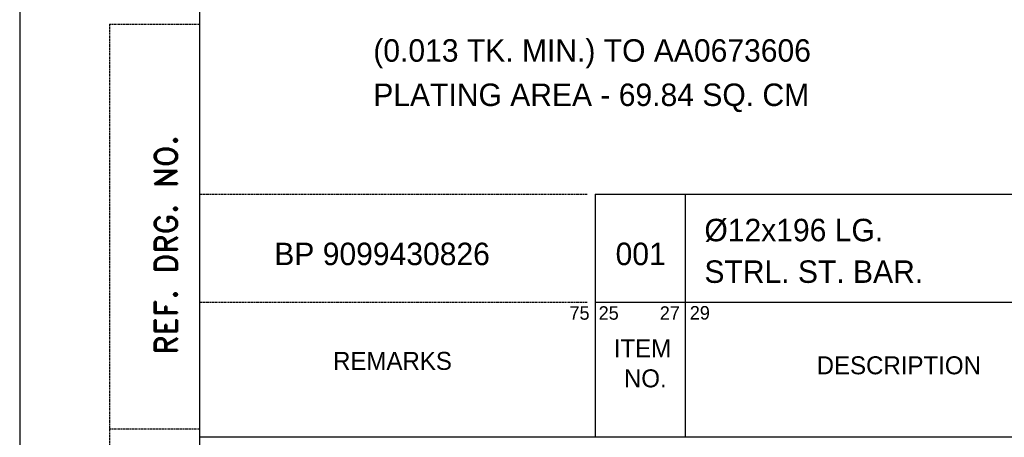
# Model space of a CAD drawing. Extents: x -1863 to -1443, y -136 to 458.
# Tile 2 of 4: x -1863 to -1644, y 6 to 99. Entities that reach past the tile are written whole.
import ezdxf

# ---------------------------------------------------------------- set-up
doc = ezdxf.new("R2010")
doc.units = 0
doc.header["$LTSCALE"] = 0.1
doc.linetypes.add('DASHED', pattern=[0.75, 0.5, -0.25])
doc.layers.get('0').update_dxf_attribs({"linetype": 'CONTINUOUS'})
doc.layers.add('6', color=2, linetype='CONTINUOUS')
doc.layers.add('TEXT', color=3, linetype='CONTINUOUS')
doc.styles.add('ROMAND', font='romand')

# ---------------------------------------------------------------- blocks, each defined once
blk = doc.blocks.new('A4')
for p, q in [((0, 297), (0, 0)), ((20, 290), (20, 7))]:
    blk.add_line(p, q)
at = {"linetype": 'DASHED'}
for p, q in [((10, 117), (20, 117)), ((10, 117), (10, 7)), ((10, 72), (20, 72))]:
    blk.add_line(p, q, dxfattribs=at)
at = {"color": 7, "linetype": 'DASHED'}
for p, q in [((20, 98.09), (63.12, 98.09)), ((20, 86.09), (63.12, 86.09))]:
    blk.add_line(p, q, dxfattribs=at)
at = {"color": 7}
for p, q in [((64.03, 98.09), (203, 98.09)), ((64.03, 98.09), (64.03, 71.09)), ((74.03, 98.09), (74.03, 71.09)), ((64.07, 86.09), (203, 86.09)), ((20, 71.09), (203, 71.09))]:
    blk.add_line(p, q, dxfattribs=at)
for s, height, p in [('75', 1.5, (61.17, 84.13)), ('25', 1.5, (64.41, 84.13)), ('27', 1.5, (71.21, 84.12)), ('29', 1.5, (74.55, 84.15)), ('ITEM', 2, (66.09, 79.94)), ('REMARKS', 2, (34.86, 78.55)), ('DESCRIPTION', 2, (88.66, 78.06)), ('NO.', 2, (67.22, 76.61))]:
    blk.add_text(s, height=height, dxfattribs=at).set_placement(p)
at = {"layer": 'TEXT', "style": 'ROMAND'}
blk.add_text('REF. DRG. NO.', height=2.5, rotation=90, dxfattribs=at).set_placement((17.51, 80.24))

msp = doc.modelspace()

# ---------------------------------------------------------------- block references
at = {"xscale": 2, "yscale": 2, "zscale": 2}
msp.add_blockref('A4', (-1862.86, -135.88), dxfattribs=at)

# ---------------------------------------------------------------- texts
at = {"layer": '6'}
for s, p in [('(0.013 TK. MIN.) TO AA0673606', (-1784.18, 89.8)), ('PLATING AREA - 69.84 SQ. CM', (-1784.18, 79.94)), ('%%c12x196 LG. ', (-1710.51, 49.84)), ('BP 9099430826', (-1806.21, 44.53)), ('001', (-1730.27, 44.53)), ('STRL. ST. BAR.', (-1710.51, 40.58))]:
    msp.add_text(s, height=5, dxfattribs=at).set_placement(p)

doc.saveas('drawing.dxf')
